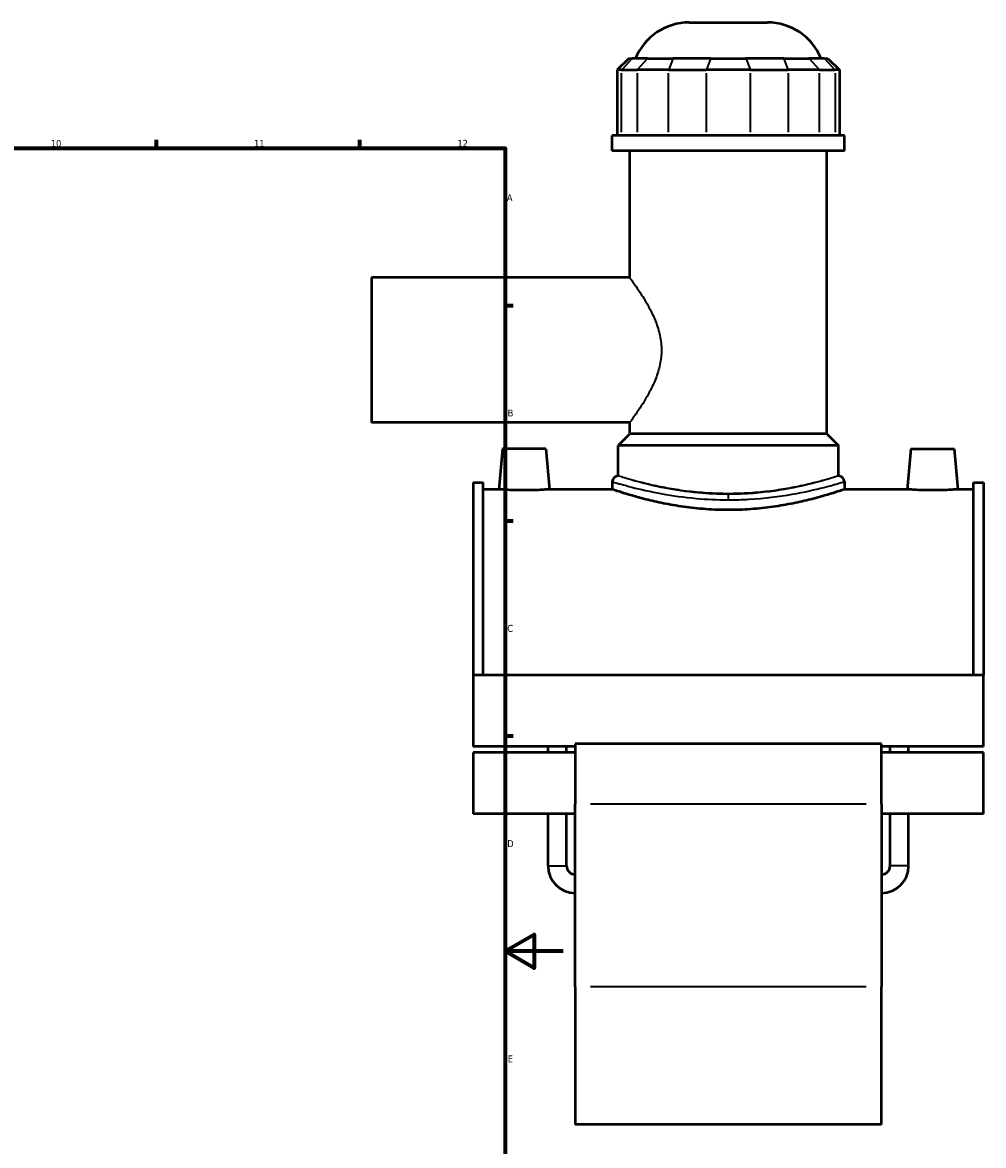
# Model space of a CAD drawing. Header units: millimetres. Extents: x -265 to 986, y -127 to 1177.
# Tile 6 of 7: x 655 to 986, y 230 to 617. Entities that reach past the tile are written whole.
import ezdxf

# ---------------------------------------------------------------- set-up
doc = ezdxf.new("R2010")
doc.units = ezdxf.units.MM
for name, color, linetype, lineweight in [('Border (ANSI)', 7, 'Continuous', 70), ('Visible (ANSI)', 7, 'Continuous', 50), ('Visible Narrow (ANSI)', 7, 'Continuous', 35)]:
    doc.layers.add(name, color=color, linetype=linetype, lineweight=lineweight)
doc.styles.add('Note Text (ANSI)', font='tahoma.ttf')

# ---------------------------------------------------------------- blocks, each defined once
blk = doc.blocks.new('Borders Default Border')
at = {"layer": 'Border (ANSI)'}
for p, q in [((700.83, 574), (700.83, 576.8)), ((770.92, 574), (770.92, 576.8)), ((821, 519.75), (823.8, 519.75)), ((821, 445.5), (823.8, 445.5)), ((821, 371.25), (823.8, 371.25))]:
    blk.add_line(p, q, dxfattribs=at)
at = {"layer": 'Border (ANSI)', "flags": 128}
for points in [[(20, 20), (20, 574), (821, 574), (821, 20), (20, 20)], [(841, 297), (821, 297), (831, 302.77), (831, 291.23), (821, 297)]]:
    blk.add_lwpolyline(points, dxfattribs=at)
at = {"layer": 'Border (ANSI)', "color": 5, "true_color": 0x0000ff, "char_height": 2.4, "attachment_point": 7, "style": 'Note Text (ANSI)'}
for s, insert in [('10', (664.35, 574.35)), ('11', (734.43, 574.4)), ('12', (804.52, 574.4)), ('A', (821.58, 555.68)), ('B', (821.87, 481.43)), ('C', (821.71, 407.13)), ('D', (821.72, 332.93)), ('E', (821.91, 258.68))]:
    blk.add_mtext(s, dxfattribs=dict(at, insert=insert))

msp = doc.modelspace()

# ---------------------------------------------------------------- linework, layer by layer
at = {"layer": 'Visible (ANSI)'}
for p, q in [((884.44, 617.3), (911.45, 617.3)), ((863.6, 604.91), (859.6, 600.91)), ((863.6, 604.91), (864.81, 604.91)), ((870.19, 604.91), (864.81, 604.91)), ((870.19, 604.91), (878.85, 604.91)), ((891.82, 604.91), (878.85, 604.91)), ((891.82, 604.91), (904.07, 604.91)), ((917.05, 604.91), (904.07, 604.91)), ((917.05, 604.91), (925.71, 604.91)), ((931.08, 604.91), (925.71, 604.91)), ((931.08, 604.91), (932.3, 604.91)), ((932.3, 604.91), (936.3, 600.91)), ((861.12, 600.91), (859.6, 600.91)), ((859.6, 600.91), (859.6, 578.36)), ((861.12, 600.91), (866.49, 600.91)), ((877.32, 600.91), (866.49, 600.91)), ((877.32, 600.91), (890.29, 600.91)), ((905.6, 600.91), (890.29, 600.91)), ((905.6, 600.91), (918.58, 600.91)), ((929.4, 600.91), (918.58, 600.91)), ((929.4, 600.91), (934.78, 600.91)), ((936.3, 600.91), (934.78, 600.91)), ((936.3, 600.91), (936.3, 578.36)), ((937.95, 578.36), (857.95, 578.36)), ((857.95, 573.05), (857.95, 578.36)), ((937.95, 573.05), (937.95, 578.36)), ((937.95, 573.05), (857.95, 573.05)), ((863.95, 529.3), (863.95, 573.05)), ((931.95, 475.4), (931.95, 573.05)), ((774.95, 529.3), (774.95, 479.3)), ((863.95, 529.3), (774.95, 529.3)), ((863.95, 479.3), (774.95, 479.3)), ((863.95, 475.4), (863.95, 479.3)), ((863.95, 475.4), (859.95, 471.4)), ((931.95, 475.4), (863.95, 475.4)), ((931.95, 475.4), (935.95, 471.4)), ((820.05, 470.3), (818.82, 456.3)), ((835.05, 470.3), (820.05, 470.3)), ((835.05, 470.3), (836.27, 456.3)), ((935.95, 471.4), (859.95, 471.4)), ((859.95, 460.94), (859.95, 471.4)), ((935.95, 460.94), (935.95, 471.4)), ((960.85, 470.3), (959.62, 456.3)), ((960.85, 470.3), (975.85, 470.3)), ((975.85, 470.3), (977.07, 456.3)), ((809.95, 458.62), (809.95, 392.28)), ((809.95, 458.62), (813.47, 458.62)), ((813.47, 392.28), (813.47, 458.62)), ((857.95, 458.94), (857.95, 456.3)), ((937.95, 458.94), (937.95, 456.3)), ((982.43, 392.28), (982.43, 458.62)), ((982.43, 458.62), (985.95, 458.62)), ((985.95, 458.62), (985.95, 392.28)), ((818.82, 456.3), (813.47, 456.3)), ((857.95, 456.3), (836.27, 456.3)), ((959.62, 456.3), (937.95, 456.3)), ((982.43, 456.3), (977.07, 456.3)), ((809.95, 392.28), (809.95, 367.67)), ((985.95, 392.28), (809.95, 392.28)), ((985.95, 367.67), (985.95, 392.28)), ((845.15, 368.53), (845.15, 347.69)), ((950.75, 368.53), (845.15, 368.53)), ((950.75, 347.69), (950.75, 368.53)), ((845.15, 367.67), (809.95, 367.67)), ((809.95, 365.53), (809.95, 344.45)), ((845.15, 365.53), (809.95, 365.53)), ((835.79, 365.53), (835.79, 367.67)), ((842.19, 365.53), (842.19, 367.67)), ((985.95, 367.67), (950.75, 367.67)), ((985.95, 365.53), (950.75, 365.53)), ((953.71, 365.53), (953.71, 367.67)), ((960.11, 365.53), (960.11, 367.67)), ((985.95, 344.45), (985.95, 365.53)), ((845.15, 284.78), (845.15, 347.69)), ((950.75, 347.69), (950.75, 284.78)), ((845.15, 344.45), (809.95, 344.45)), ((835.79, 326.46), (835.79, 344.45)), ((842.19, 326.46), (842.19, 344.45)), ((985.95, 344.45), (950.75, 344.45)), ((953.71, 326.46), (953.71, 344.45)), ((960.11, 326.46), (960.11, 344.45)), ((845.15, 284.78), (845.15, 237.3)), ((950.75, 237.3), (950.75, 284.78)), ((950.75, 237.3), (845.15, 237.3))]:
    msp.add_line(p, q, dxfattribs=at)
for centre, radius, start, end in [((884.44, 597.3), 20, 90, 157.6353), ((911.45, 597.3), 20, 22.3647, 90), ((859.95, 458.94), 2, 90, 180), ((935.95, 458.94), 2, 0, 90), ((845.15, 326.46), 9.36, 180, 270), ((845.15, 326.46), 2.96, 180, 270), ((950.75, 326.46), 9.36, 270, 0), ((950.75, 326.46), 2.96, 270, 0)]:
    msp.add_arc(centre, radius, start, end, dxfattribs=at)
for points, knots in [([(827.55, 455.97), (826.45, 455.97), (825.28, 455.99), (823.13, 456.05), (822.15, 456.1), (820.6, 456.18), (819.93, 456.22), (819.04, 456.29), (818.82, 456.3), (818.82, 456.3)], [2.634664, 2.634664, 2.634664, 2.634664, 2.964122, 2.964122, 3.29358, 3.29358, 3.622788, 3.622788, 3.951996, 3.951996, 3.951996, 3.951996]), ([(836.27, 456.3), (836.27, 456.3), (836.05, 456.29), (835.17, 456.22), (834.5, 456.18), (832.95, 456.1), (831.97, 456.05), (829.82, 455.99), (828.65, 455.97), (827.55, 455.97)], [6.586659, 6.586659, 6.586659, 6.586659, 6.915582, 6.915582, 7.244505, 7.244505, 7.574248, 7.574248, 7.903992, 7.903992, 7.903992, 7.903992]), ([(897.95, 449.19), (895.41, 449.19), (892.8, 449.28), (887.61, 449.65), (885.04, 449.92), (880.12, 450.61), (877.77, 451.02), (873.42, 451.9), (871.43, 452.36), (867.9, 453.24), (866.24, 453.7), (863.31, 454.56), (862.04, 454.95), (859.99, 455.61), (859.21, 455.87), (858.19, 456.22), (857.95, 456.3), (857.95, 456.3)], [0, 0, 0, 0, 0.760376, 0.760376, 1.520751, 1.520751, 2.281127, 2.281127, 3.041503, 3.041503, 3.801472, 3.801472, 4.56144, 4.56144, 5.321409, 5.321409, 6.081377, 6.081377, 6.081377, 6.081377]), ([(937.95, 456.3), (937.95, 456.3), (937.7, 456.22), (936.68, 455.87), (935.9, 455.61), (933.86, 454.95), (932.58, 454.56), (929.65, 453.7), (928, 453.24), (924.47, 452.36), (922.47, 451.9), (918.13, 451.02), (915.77, 450.61), (910.85, 449.92), (908.28, 449.65), (903.1, 449.28), (900.48, 449.19), (897.95, 449.19)], [18.244132, 18.244132, 18.244132, 18.244132, 19.004101, 19.004101, 19.76407, 19.76407, 20.524038, 20.524038, 21.284007, 21.284007, 22.044383, 22.044383, 22.804758, 22.804758, 23.565134, 23.565134, 24.32551, 24.32551, 24.32551, 24.32551]), ([(968.35, 455.97), (967.25, 455.97), (966.08, 455.99), (963.92, 456.05), (962.94, 456.1), (961.4, 456.18), (960.73, 456.22), (959.84, 456.29), (959.62, 456.3), (959.62, 456.3)], [0, 0, 0, 0, 0.329743, 0.329743, 0.659487, 0.659487, 0.988409, 0.988409, 1.317332, 1.317332, 1.317332, 1.317332]), ([(977.07, 456.3), (977.07, 456.3), (976.85, 456.29), (975.97, 456.22), (975.3, 456.18), (973.75, 456.1), (972.77, 456.05), (970.62, 455.99), (969.45, 455.97), (968.35, 455.97)], [3.951996, 3.951996, 3.951996, 3.951996, 4.281204, 4.281204, 4.610412, 4.610412, 4.93987, 4.93987, 5.269327, 5.269327, 5.269327, 5.269327])]:
    msp.add_open_spline(points, degree=3, knots=knots, dxfattribs=at)
at = {"layer": 'Visible Narrow (ANSI)'}
for p, q in [((864.63, 604.71), (861.3, 601.11)), ((870, 604.71), (866.68, 601.11)), ((878.77, 604.71), (877.39, 601.11)), ((891.75, 604.71), (890.37, 601.11)), ((904.15, 604.71), (905.52, 601.11)), ((917.12, 604.71), (918.5, 601.11)), ((925.89, 604.71), (929.22, 601.11)), ((931.27, 604.71), (934.59, 601.11)), ((861.12, 579.49), (861.12, 599.78)), ((866.49, 599.78), (866.49, 579.49)), ((877.32, 579.49), (877.32, 599.78)), ((890.29, 599.78), (890.29, 579.49)), ((905.6, 579.49), (905.6, 599.78)), ((918.58, 599.78), (918.58, 579.49)), ((929.4, 579.49), (929.4, 599.78)), ((934.78, 599.78), (934.78, 579.49)), ((897.95, 454.54), (897.95, 452.82)), ((945.47, 347.69), (850.43, 347.69)), ((835.83, 326.46), (842.15, 326.46)), ((960.07, 326.46), (953.75, 326.46)), ((945.47, 284.78), (850.43, 284.78))]:
    msp.add_line(p, q, dxfattribs=at)
for points, knots in [([(863.95, 529.3), (863.95, 529.3), (864.07, 529.14), (864.55, 528.47), (864.92, 527.97), (865.84, 526.67), (866.39, 525.87), (867.6, 524.06), (868.26, 523.05), (869.57, 520.89), (870.27, 519.67), (871.66, 517.01), (872.33, 515.57), (873.52, 512.54), (874.02, 510.94), (874.72, 507.66), (874.9, 505.97), (874.9, 504.3)], [11.921245, 11.921245, 11.921245, 11.921245, 12.413259, 12.413259, 12.905273, 12.905273, 13.397286, 13.397286, 13.8893, 13.8893, 14.390723, 14.390723, 14.892147, 14.892147, 15.39357, 15.39357, 15.894994, 15.894994, 15.894994, 15.894994]), ([(874.9, 504.3), (874.9, 502.63), (874.72, 500.95), (874.02, 497.67), (873.52, 496.07), (872.33, 493.03), (871.66, 491.59), (870.27, 488.93), (869.57, 487.71), (868.26, 485.56), (867.6, 484.55), (866.39, 482.73), (865.84, 481.93), (864.92, 480.64), (864.55, 480.13), (864.07, 479.47), (863.95, 479.3), (863.95, 479.3)], [0, 0, 0, 0, 0.501423, 0.501423, 1.002847, 1.002847, 1.50427, 1.50427, 2.005694, 2.005694, 2.497707, 2.497707, 2.989721, 2.989721, 3.481735, 3.481735, 3.973748, 3.973748, 3.973748, 3.973748]), ([(897.95, 454.59), (894.41, 454.59), (890.87, 454.76), (883.45, 455.46), (879.64, 456.04), (872.36, 457.45), (869.01, 458.29), (863.6, 459.77), (861.63, 460.4), (860.19, 460.86), (859.95, 460.94), (859.95, 460.94)], [12.154069, 12.154069, 12.154069, 12.154069, 13.228116, 13.228116, 14.504457, 14.504457, 15.950847, 15.950847, 17.486622, 17.486622, 18.231106, 18.231106, 18.231106, 18.231106]), ([(935.95, 460.94), (935.95, 460.94), (935.72, 460.87), (934.75, 460.57), (934.01, 460.34), (932.06, 459.77), (930.86, 459.43), (928.07, 458.69), (926.5, 458.3), (923.14, 457.53), (921.24, 457.13), (917.11, 456.38), (914.87, 456.02), (910.2, 455.43), (907.75, 455.19), (902.83, 454.88), (900.35, 454.8), (897.95, 454.8), (895.54, 454.8), (893.06, 454.88), (888.14, 455.19), (885.7, 455.43), (881.02, 456.02), (878.79, 456.38), (874.65, 457.13), (872.76, 457.53), (869.4, 458.3), (867.82, 458.69), (865.04, 459.43), (863.83, 459.77), (861.89, 460.34), (861.15, 460.57), (860.18, 460.87), (859.95, 460.94), (859.95, 460.94)], [17.304915, 17.304915, 17.304915, 17.304915, 18.025822, 18.025822, 18.746728, 18.746728, 19.467634, 19.467634, 20.188541, 20.188541, 20.909711, 20.909711, 21.63088, 21.63088, 22.35205, 22.35205, 23.07322, 23.07322, 23.07322, 23.79439, 23.79439, 24.51556, 24.51556, 25.23673, 25.23673, 25.9579, 25.9579, 26.678806, 26.678806, 27.399713, 27.399713, 28.120619, 28.120619, 28.841525, 28.841525, 28.841525, 28.841525]), ([(935.95, 460.94), (935.94, 460.94), (935.35, 460.74), (933.03, 460.02), (931.35, 459.51), (926.44, 458.17), (922.93, 457.31), (914.62, 455.76), (909.77, 455.1), (902.47, 454.66), (900.21, 454.59), (897.95, 454.59)], [30.38518, 30.38518, 30.38518, 30.38518, 31.563727, 31.563727, 32.721395, 32.721395, 34.209884, 34.209884, 35.775736, 35.775736, 36.462206, 36.462206, 36.462206, 36.462206]), ([(857.95, 458.94), (857.95, 458.94), (858.2, 458.87), (859.72, 458.41), (861.79, 457.79), (867.49, 456.33), (871.01, 455.51), (878.67, 454.12), (882.69, 453.55), (890.5, 452.86), (894.22, 452.69), (897.95, 452.69)], [-18.231106, -18.231106, -18.231106, -18.231106, -17.486622, -17.486622, -15.950847, -15.950847, -14.504457, -14.504457, -13.228116, -13.228116, -12.154069, -12.154069, -12.154069, -12.154069]), ([(897.95, 452.69), (900.33, 452.69), (902.71, 452.76), (910.39, 453.2), (915.5, 453.84), (924.24, 455.37), (927.94, 456.22), (933.11, 457.53), (934.88, 458.04), (937.31, 458.75), (937.94, 458.94), (937.95, 458.94)], [-36.462206, -36.462206, -36.462206, -36.462206, -35.775736, -35.775736, -34.209884, -34.209884, -32.721395, -32.721395, -31.563727, -31.563727, -30.38518, -30.38518, -30.38518, -30.38518])]:
    msp.add_open_spline(points, degree=3, knots=knots, dxfattribs=at)

# ---------------------------------------------------------------- block references
msp.add_blockref('Borders Default Border', (0, 0))

doc.saveas('drawing.dxf')
